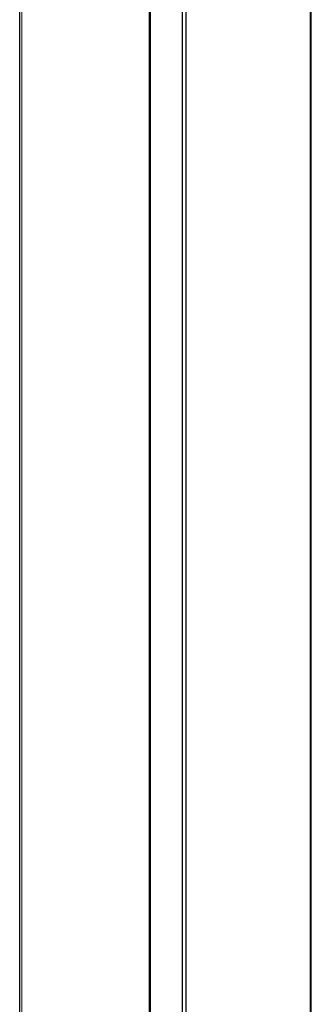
# Model space of a CAD drawing. Header units: millimetres. Extents: x 8 to 1010, y 12 to 2700.
# Tile 62 of 68: x 814 to 912, y 2043 to 2371. Entities that reach past the tile are written whole.
import ezdxf

# ---------------------------------------------------------------- set-up
doc = ezdxf.new("R2010")
doc.units = ezdxf.units.MM

msp = doc.modelspace()

# ---------------------------------------------------------------- linework, layer by layer
at = {"color": 7, "linetype": 'Continuous', "lineweight": 30}
for p, q in [((869.98, 1419.71), (869.98, 2589.08)), ((911.7, 1435.7), (911.7, 2573.1)), ((814.37, 1510.82), (814.37, 2497.98)), ((858.08, 1526.51), (858.08, 2482.28)), ((868.71, 1530.33), (868.71, 2478.47))]:
    msp.add_line(p, q, dxfattribs=at)
at = {"color": 8, "linetype": 'Continuous', "lineweight": 0}
for p, q in [((911.34, 1435.56), (911.34, 2573.23)), ((815.13, 2497.71), (815.13, 1511.09)), ((857.6, 2482.45), (857.6, 1526.34)), ((868.66, 2478.48), (868.66, 1530.31))]:
    msp.add_line(p, q, dxfattribs=at)

doc.saveas('drawing.dxf')
